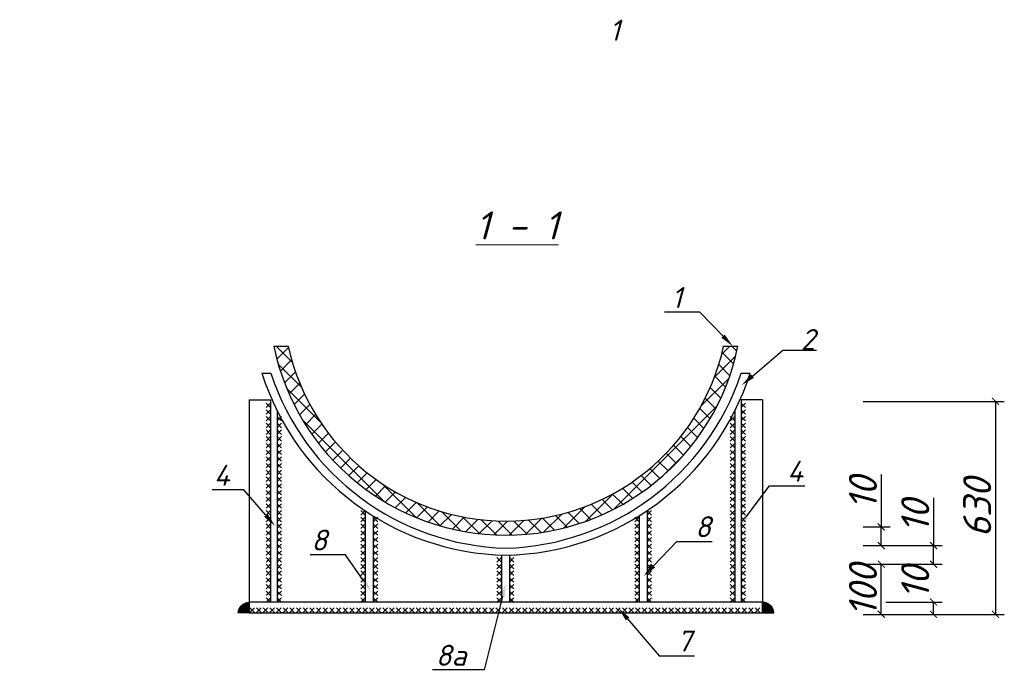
# Model space of a CAD drawing. Header units: millimetres. Extents: x 12962 to 32397, y -4138 to -1429.
# Tile 12 of 41: x 13546 to 13687, y -3333 to -3239. Entities that reach past the tile are written whole.
import ezdxf
from ezdxf import colors
from ezdxf.entities.mleader import LeaderData, LeaderLine
from ezdxf.enums import TextEntityAlignment as Align
from ezdxf.math import Vec2, Vec3

# ---------------------------------------------------------------- set-up
doc = ezdxf.new("R2010")
doc.units = ezdxf.units.MM
for name, color, linetype in [('1', 7, 'Continuous'), ('KIK-0-HSL-HTC', 7, 'Continuous'), ('KOLOD', 250, 'Continuous'), ('ЛИНИИ(та)', 3, 'Continuous'), ('РУССКИЙ', 2, 'Continuous')]:
    doc.layers.add(name, color=color, linetype=linetype)
doc.layers.add('1_В1', color=160, linetype='Continuous', lineweight=100)
doc.styles.add('ISOCPEUR', font='isocpeui.ttf')
doc.styles.add('НВК_Ш_(3)_И', font='isocpeui.ttf', dxfattribs={"height": 3})
doc.styles.add('НВК_Ш_(4)_И', font='isocpeui.ttf', dxfattribs={"height": 4})
doc.styles.add('Шрифт Р2', font='isocpeui.ttf', dxfattribs={"height": 2})
doc.dimstyles.new('ISOCPEUR ш2', dxfattribs={"dimtxt": 2, "dimasz": 1, "dimexe": 1.25, "dimexo": 0.625, "dimtad": 1, "dimlfac": 0.5, "dimtxsty": 'Шрифт Р2', "dimblk": 'ARCHTICK', "dimcen": 2.5, "dimadec": 0, "dimazin": 0, "dimtfac": 1, "dimtmove": 0, "dimatfit": 3, "dimfxl": 1, "dimarcsym": 0})
pattern_1 = [(45, (3382.37889, -249.55078), (-0.0745361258, 0.0745361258), [])]

# ---------------------------------------------------------------- blocks, each defined once
blk = doc.blocks.new('_ArchTick')
at = {"color": 0, "linetype": 'ByBlock', "const_width": 0.15}
blk.add_lwpolyline([(-0.5, -0.5), (0.5, 0.5)], dxfattribs=at)
blk = doc.blocks.new('*D1741')
at = {"layer": 'Defpoints', "color": 0, "lineweight": 25, "transparency": 16777216}
for p in [(13666.02, -3293.93), (13666.02, -3324.38), (13685.54, -3324.38)]:
    blk.add_point(p, dxfattribs=at)
at = {"layer": 'KOLOD', "color": 154, "lineweight": -2, "transparency": 16777216}
for p, q in [((13666.65, -3293.93), (13686.79, -3293.93)), ((13685.54, -3293.93), (13685.54, -3324.38)), ((13666.65, -3324.38), (13686.79, -3324.38))]:
    blk.add_line(p, q, dxfattribs=at)
for p, rotation in [((13685.54, -3293.93), 90), ((13685.54, -3324.38), 270)]:
    blk.add_blockref('_ArchTick', p, dxfattribs=dict(at, rotation=rotation))
at = {"layer": 'KOLOD', "color": 154, "lineweight": 0, "transparency": 16777216, "insert": (13682.92, -3309.15), "char_height": 4, "attachment_point": 5, "rotation": 90, "style": 'НВК_Ш_(4)_И'}
blk.add_mtext('630', dxfattribs=at)
blk = doc.blocks.new('*D1742')
at = {"layer": 'Defpoints', "color": 0, "lineweight": 25, "transparency": 16777216}
for p in [(13666.02, -3317.21), (13669.22, -3317.21), (13666.02, -3324.38)]:
    blk.add_point(p, dxfattribs=at)
at = {"layer": 'KOLOD', "color": 154, "lineweight": -2, "transparency": 16777216}
for p, q in [((13666.65, -3317.21), (13670.47, -3317.21)), ((13669.22, -3324.38), (13669.22, -3317.21)), ((13666.65, -3324.38), (13670.47, -3324.38))]:
    blk.add_line(p, q, dxfattribs=at)
for p, rotation in [((13669.22, -3317.21), 90), ((13669.22, -3324.38), 270)]:
    blk.add_blockref('_ArchTick', p, dxfattribs=dict(at, rotation=rotation))
at = {"layer": 'KOLOD', "color": 154, "lineweight": 0, "transparency": 16777216, "insert": (13666.6, -3320.96), "char_height": 4, "attachment_point": 5, "rotation": 90, "style": 'НВК_Ш_(4)_И'}
blk.add_mtext('100', dxfattribs=at)
blk = doc.blocks.new('*D1743')
at = {"layer": 'Defpoints', "color": 0, "lineweight": 25, "transparency": 16777216}
for p in [(13666.02, -3314.54), (13676.69, -3314.54), (13666.02, -3317.21)]:
    blk.add_point(p, dxfattribs=at)
at = {"layer": 'KOLOD', "color": 154, "lineweight": -2, "transparency": 16777216}
for p, q in [((13676.69, -3307.71), (13676.69, -3314.54)), ((13666.65, -3314.54), (13677.94, -3314.54)), ((13676.69, -3317.21), (13676.69, -3314.54)), ((13666.65, -3317.21), (13677.94, -3317.21))]:
    blk.add_line(p, q, dxfattribs=at)
for p, rotation in [((13676.69, -3314.54), 90), ((13676.69, -3317.21), 270)]:
    blk.add_blockref('_ArchTick', p, dxfattribs=dict(at, rotation=rotation))
at = {"layer": 'KOLOD', "color": 154, "lineweight": 0, "transparency": 16777216, "insert": (13674.07, -3310.35), "char_height": 4, "attachment_point": 5, "rotation": 90, "style": 'НВК_Ш_(4)_И'}
blk.add_mtext('10', dxfattribs=at)
blk = doc.blocks.new('*D1744')
at = {"layer": 'Defpoints', "color": 0, "lineweight": 25, "transparency": 16777216}
for p in [(13666.02, -3311.88), (13669.22, -3311.88), (13666.02, -3314.56)]:
    blk.add_point(p, dxfattribs=at)
at = {"layer": 'KOLOD', "color": 154, "lineweight": -2, "transparency": 16777216}
for p, q in [((13669.22, -3304.4), (13669.22, -3311.88)), ((13666.65, -3311.88), (13670.47, -3311.88)), ((13669.22, -3314.56), (13669.22, -3311.88)), ((13666.65, -3314.56), (13670.47, -3314.56))]:
    blk.add_line(p, q, dxfattribs=at)
for p, rotation in [((13669.22, -3311.88), 90), ((13669.22, -3314.56), 270)]:
    blk.add_blockref('_ArchTick', p, dxfattribs=dict(at, rotation=rotation))
at = {"layer": 'KOLOD', "color": 154, "lineweight": 0, "transparency": 16777216, "insert": (13666.6, -3307.04), "char_height": 4, "attachment_point": 5, "rotation": 90, "style": 'НВК_Ш_(4)_И'}
blk.add_mtext('10', dxfattribs=at)
blk = doc.blocks.new('*D1748')
at = {"layer": 'Defpoints', "color": 0, "lineweight": 25, "transparency": 16777216}
for p in [(13669.22, -3322.62), (13676.69, -3322.62), (13666.02, -3324.38)]:
    blk.add_point(p, dxfattribs=at)
at = {"layer": 'KOLOD', "color": 154, "lineweight": -2, "transparency": 16777216}
for p, q in [((13669.85, -3322.62), (13677.94, -3322.62)), ((13676.69, -3324.38), (13676.69, -3322.62)), ((13666.65, -3324.38), (13677.94, -3324.38))]:
    blk.add_line(p, q, dxfattribs=at)
for p, rotation in [((13676.69, -3322.62), 90), ((13676.69, -3324.38), 270)]:
    blk.add_blockref('_ArchTick', p, dxfattribs=dict(at, rotation=rotation))
at = {"layer": 'KOLOD', "color": 154, "lineweight": 0, "transparency": 16777216, "insert": (13674.07, -3319.84), "char_height": 4, "attachment_point": 5, "rotation": 90, "style": 'НВК_Ш_(4)_И'}
blk.add_mtext('10', dxfattribs=at)
blk = doc.blocks.new('*U1588')
at = {"layer": '1', "color": 250, "lineweight": 25}
for points in [[(-0.32, -0.32), (0.32, 0.32)], [(0.32, -0.32), (-0.32, 0.32)]]:
    blk.add_lwpolyline(points, dxfattribs=at)
blk = doc.blocks.new('*U1589')
at = {"layer": '1', "color": 0, "linetype": 'ByBlock', "lineweight": -2, "transparency": 16777216}
for p in [(0, 0), (0.96, 0), (1.92, 0), (2.88, 0), (3.84, 0), (4.8, 0), (5.76, 0), (6.72, 0), (7.68, 0), (8.64, 0), (9.6, 0), (10.56, 0), (11.52, 0), (12.48, 0), (13.44, 0), (14.4, 0), (15.36, 0), (16.32, 0), (17.28, 0), (18.24, 0), (19.2, 0), (20.16, 0), (21.12, 0), (22.08, 0), (23.04, 0), (24, 0), (24.96, 0), (25.92, 0)]:
    blk.add_blockref('*U1588', p, dxfattribs=at)
blk = doc.blocks.new('*U1586')
at = {"layer": '1', "color": 250, "lineweight": 25}
for points in [[(-0.32, -0.32), (0.32, 0.32)], [(0.32, -0.32), (-0.32, 0.32)]]:
    blk.add_lwpolyline(points, dxfattribs=at)
blk = doc.blocks.new('*U1587')
at = {"layer": '1', "color": 0, "linetype": 'ByBlock', "lineweight": -2, "transparency": 16777216}
for p in [(0, 0), (0.96, 0), (1.92, 0), (2.88, 0), (3.84, 0), (4.8, 0), (5.76, 0), (6.72, 0), (7.68, 0), (8.64, 0), (9.6, 0), (10.56, 0), (11.52, 0), (12.48, 0), (13.44, 0), (14.4, 0), (15.36, 0), (16.32, 0), (17.28, 0), (18.24, 0), (19.2, 0), (20.16, 0), (21.12, 0), (22.08, 0), (23.04, 0), (24, 0), (24.96, 0), (25.92, 0), (26.88, 0), (27.84, 0)]:
    blk.add_blockref('*U1586', p, dxfattribs=at)
blk = doc.blocks.new('*U1582')
at = {"layer": '1', "color": 250, "lineweight": 25}
for points in [[(-0.32, -0.32), (0.32, 0.32)], [(0.32, -0.32), (-0.32, 0.32)]]:
    blk.add_lwpolyline(points, dxfattribs=at)
blk = doc.blocks.new('*U1583')
at = {"layer": '1', "color": 0, "linetype": 'ByBlock', "lineweight": -2, "transparency": 16777216}
for p in [(0, 0), (0.96, 0), (1.92, 0), (2.88, 0), (3.84, 0), (4.8, 0), (5.76, 0), (6.72, 0), (7.68, 0), (8.64, 0), (9.6, 0), (10.56, 0), (11.52, 0)]:
    blk.add_blockref('*U1582', p, dxfattribs=at)
blk = doc.blocks.new('*U1580')
at = {"layer": '1', "color": 250, "lineweight": 25}
for points in [[(-0.32, -0.32), (0.32, 0.32)], [(0.32, -0.32), (-0.32, 0.32)]]:
    blk.add_lwpolyline(points, dxfattribs=at)
blk = doc.blocks.new('*U1581')
at = {"layer": '1', "color": 0, "linetype": 'ByBlock', "lineweight": -2, "transparency": 16777216}
for p in [(0, 0), (0.96, 0), (1.92, 0), (2.88, 0), (3.84, 0), (4.8, 0), (5.76, 0), (6.72, 0), (7.68, 0), (8.64, 0), (9.6, 0), (10.56, 0), (11.52, 0), (12.48, 0)]:
    blk.add_blockref('*U1580', p, dxfattribs=at)
blk = doc.blocks.new('*U1578')
at = {"layer": '1', "color": 250, "lineweight": 25}
for points in [[(-0.32, -0.32), (0.32, 0.32)], [(0.32, -0.32), (-0.32, 0.32)]]:
    blk.add_lwpolyline(points, dxfattribs=at)
blk = doc.blocks.new('*U1579')
at = {"layer": '1', "color": 0, "linetype": 'ByBlock', "lineweight": -2, "transparency": 16777216}
for p in [(0, 0), (0.96, 0), (1.92, 0), (2.88, 0), (3.84, 0), (4.8, 0), (5.76, 0)]:
    blk.add_blockref('*U1578', p, dxfattribs=at)
blk = doc.blocks.new('*U1584')
at = {"layer": '1', "color": 250, "lineweight": 25}
for points in [[(-0.32, -0.32), (0.32, 0.32)], [(0.32, -0.32), (-0.32, 0.32)]]:
    blk.add_lwpolyline(points, dxfattribs=at)
blk = doc.blocks.new('*U1585')
at = {"layer": '1', "color": 0, "linetype": 'ByBlock', "lineweight": -2, "transparency": 16777216}
for p in [(0, 0), (0.95, 0), (1.9, 0), (2.85, 0), (3.8, 0), (4.75, 0), (5.7, 0), (6.65, 0), (7.6, 0), (8.55, 0), (9.5, 0), (10.45, 0), (11.4, 0), (12.35, 0), (13.3, 0), (14.25, 0), (15.2, 0), (16.15, 0), (17.1, 0), (18.05, 0), (19, 0), (19.95, 0), (20.9, 0), (21.85, 0), (22.8, 0), (23.75, 0), (24.7, 0), (25.65, 0), (26.6, 0), (27.55, 0), (28.5, 0), (29.45, 0), (30.4, 0), (31.35, 0), (32.3, 0), (33.25, 0), (34.2, 0), (35.15, 0), (36.1, 0), (37.05, 0), (38, 0), (38.95, 0), (39.9, 0), (40.85, 0), (41.8, 0), (42.75, 0), (43.7, 0), (44.65, 0), (45.6, 0), (46.55, 0), (47.5, 0), (48.45, 0), (49.4, 0), (50.35, 0), (51.3, 0), (52.25, 0), (53.2, 0), (54.15, 0), (55.1, 0), (56.05, 0), (57, 0), (57.95, 0), (58.9, 0), (59.85, 0), (60.8, 0), (61.75, 0), (62.7, 0), (63.65, 0), (64.6, 0), (65.55, 0), (66.5, 0), (67.45, 0), (68.4, 0), (69.35, 0), (70.3, 0), (71.25, 0), (72.2, 0)]:
    blk.add_blockref('*U1584', p, dxfattribs=at)
blk = doc.blocks.new('*U1572')
at = {"layer": '1', "color": 250, "lineweight": 25}
for points in [[(-0.32, -0.32), (0.32, 0.32)], [(0.32, -0.32), (-0.32, 0.32)]]:
    blk.add_lwpolyline(points, dxfattribs=at)
blk = doc.blocks.new('*U1573')
at = {"layer": '1', "color": 0, "linetype": 'ByBlock', "lineweight": -2, "transparency": 16777216}
for p in [(0, 0), (0.96, 0), (1.92, 0), (2.88, 0), (3.84, 0), (4.8, 0), (5.76, 0)]:
    blk.add_blockref('*U1572', p, dxfattribs=at)
blk = doc.blocks.new('*U1576')
at = {"layer": '1', "color": 250, "lineweight": 25}
for points in [[(-0.32, -0.32), (0.32, 0.32)], [(0.32, -0.32), (-0.32, 0.32)]]:
    blk.add_lwpolyline(points, dxfattribs=at)
blk = doc.blocks.new('*U1577')
at = {"layer": '1', "color": 0, "linetype": 'ByBlock', "lineweight": -2, "transparency": 16777216}
for p in [(0, 0), (0.96, 0), (1.92, 0), (2.88, 0), (3.84, 0), (4.8, 0), (5.76, 0), (6.72, 0), (7.68, 0), (8.64, 0), (9.6, 0), (10.56, 0), (11.52, 0)]:
    blk.add_blockref('*U1576', p, dxfattribs=at)
blk = doc.blocks.new('*U1574')
at = {"layer": '1', "color": 250, "lineweight": 25}
for points in [[(-0.32, -0.32), (0.32, 0.32)], [(0.32, -0.32), (-0.32, 0.32)]]:
    blk.add_lwpolyline(points, dxfattribs=at)
blk = doc.blocks.new('*U1575')
at = {"layer": '1', "color": 0, "linetype": 'ByBlock', "lineweight": -2, "transparency": 16777216}
for p in [(0, 0), (0.96, 0), (1.92, 0), (2.88, 0), (3.84, 0), (4.8, 0), (5.76, 0), (6.72, 0), (7.68, 0), (8.64, 0), (9.6, 0), (10.56, 0), (11.52, 0), (12.48, 0)]:
    blk.add_blockref('*U1574', p, dxfattribs=at)
blk = doc.blocks.new('*U1653')
at = {"layer": '1', "color": 250, "lineweight": 25}
for points in [[(-0.32, -0.32), (0.32, 0.32)], [(0.32, -0.32), (-0.32, 0.32)]]:
    blk.add_lwpolyline(points, dxfattribs=at)
blk = doc.blocks.new('*U1634')
at = {"layer": '1', "color": 0, "linetype": 'ByBlock', "lineweight": -2, "transparency": 16777216}
for p in [(0, 0), (0.96, 0), (1.92, 0), (2.88, 0), (3.84, 0), (4.8, 0), (5.76, 0), (6.72, 0), (7.68, 0), (8.64, 0), (9.6, 0), (10.56, 0), (11.52, 0), (12.48, 0), (13.44, 0), (14.4, 0), (15.36, 0), (16.32, 0), (17.28, 0), (18.24, 0), (19.2, 0), (20.16, 0), (21.12, 0), (22.08, 0), (23.04, 0), (24, 0), (24.96, 0), (25.92, 0), (26.88, 0), (27.84, 0)]:
    blk.add_blockref('*U1653', p, dxfattribs=at)
blk = doc.blocks.new('*U1684')
at = {"layer": '1', "color": 250, "lineweight": 25}
for points in [[(-0.32, -0.32), (0.32, 0.32)], [(0.32, -0.32), (-0.32, 0.32)]]:
    blk.add_lwpolyline(points, dxfattribs=at)
blk = doc.blocks.new('*U1685')
at = {"layer": '1', "color": 0, "linetype": 'ByBlock', "lineweight": -2, "transparency": 16777216}
for p in [(0, 0), (0.96, 0), (1.92, 0), (2.88, 0), (3.84, 0), (4.8, 0), (5.76, 0), (6.72, 0), (7.68, 0), (8.64, 0), (9.6, 0), (10.56, 0), (11.52, 0), (12.48, 0), (13.44, 0), (14.4, 0), (15.36, 0), (16.32, 0), (17.28, 0), (18.24, 0), (19.2, 0), (20.16, 0), (21.12, 0), (22.08, 0), (23.04, 0), (24, 0), (24.96, 0), (25.92, 0)]:
    blk.add_blockref('*U1684', p, dxfattribs=at)

msp = doc.modelspace()

# ---------------------------------------------------------------- hatches: boundary and pattern name
at = {"lineweight": 0}
h = msp.add_hatch(dxfattribs=at)
h.set_pattern_fill('ANSI37', color=256, scale=0.5, style=0)
h.set_pattern_definition([(45, (3412.4642, -459.3612), (-1.12253202, 1.12253202), []), (135, (3412.4642, -459.3612), (-1.12253202, -1.12253202), [])])
h.paths.add_polyline_path([(13584.485, -3286.049), (13582.44, -3286.049, 0.3557627), (13615.592, -3313.056), (13615.592, -3311.056, -0.3521107)])
h.paths.add_polyline_path([(13615.592, -3311.056), (13615.592, -3313.056, 0.3557627), (13648.745, -3286.049), (13646.7, -3286.049, -0.3521107)])
at = {"layer": 'KIK-0-HSL-HTC', "lineweight": 0}
h = msp.add_hatch(dxfattribs=at)
h.set_pattern_fill('ANSI31', scale=0.0332)
h.set_pattern_definition(pattern_1)
h.paths.add_polyline_path([(13578.926, -3322.658, 0.3983919), (13577.319, -3324.18), (13578.926, -3324.18)])
h = msp.add_hatch(dxfattribs=at)
h.set_pattern_fill('ANSI31', scale=0.0332)
h.set_pattern_definition(pattern_1)
h.paths.add_polyline_path([(13652.259, -3324.18), (13653.866, -3324.18, 0.3983919), (13652.259, -3322.658)])

# ---------------------------------------------------------------- linework, layer by layer
at = {"lineweight": 30, "ltscale": 0.05}
for p, q in [((13582.44, -3286.049), (13584.485, -3286.049)), ((13646.7, -3286.049), (13648.745, -3286.049)), ((13580.739, -3289.904), (13581.994, -3289.904)), ((13649.191, -3289.904), (13650.481, -3289.904)), ((13578.926, -3293.726), (13578.926, -3322.658)), ((13578.926, -3293.726), (13581.982, -3293.726)), ((13581.982, -3293.726), (13581.982, -3322.658)), ((13652.259, -3293.726), (13649.203, -3293.726)), ((13649.203, -3293.726), (13649.203, -3322.658)), ((13652.259, -3293.726), (13652.259, -3322.658)), ((13582.909, -3295.269), (13582.909, -3322.658)), ((13648.275, -3295.269), (13648.275, -3322.658)), ((13595.508, -3309.601), (13595.508, -3322.658)), ((13635.764, -3309.566), (13635.764, -3322.658)), ((13596.638, -3310.329), (13596.638, -3322.658)), ((13634.634, -3310.296), (13634.634, -3322.658)), ((13614.955, -3315.892), (13614.955, -3322.658)), ((13616.084, -3315.898), (13616.084, -3322.643))]:
    msp.add_line(p, q, dxfattribs=at)
for points in [[(13578.926, -3322.658), (13578.926, -3324.18), (13577.319, -3324.18, -0.3983919)], [(13652.259, -3322.658), (13652.259, -3324.18), (13653.866, -3324.18, 0.3983919)]]:
    msp.add_lwpolyline(points, format="xyb", close=True, dxfattribs=at)
msp.add_lwpolyline([(13652.259, -3322.658), (13578.926, -3322.658), (13578.926, -3324.18), (13652.259, -3324.18)], close=True, dxfattribs=at)
for centre, start, end in [((13616.263, -3278.652), 197.57554, 268.99599), ((13614.957, -3278.652), 271.00401, 342.42446)]:
    msp.add_arc(centre, 37.263, start, end, dxfattribs=at)
at = {"layer": 'ЛИНИИ(та)', "color": 0, "lineweight": 30, "ltscale": 0.05}
for centre, radius, start, end in [((13615.592, -3279.204), 33.852, 191.66536, 348.33464), ((13615.592, -3279.204), 31.852, 192.40914, 347.59086), ((13616.637, -3278.453), 36.487, 198.29203, 268.35976), ((13614.548, -3278.453), 36.487, 271.64024, 341.70797)]:
    msp.add_arc(centre, radius, start, end, dxfattribs=at)

# ---------------------------------------------------------------- block references
at = {"layer": '1', "color": 250, "lineweight": 0, "rotation": 90.00000000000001}
for name, p in [('*U1587', (13581.661, -3322.337)), ('*U1589', (13583.231, -3322.337)), ('*U1685', (13647.954, -3322.337)), ('*U1581', (13595.187, -3322.337)), ('*U1583', (13596.959, -3322.337)), ('*U1579', (13614.634, -3322.337)), ('*U1573', (13616.405, -3322.337))]:
    msp.add_blockref(name, p, dxfattribs=at)
at = {"layer": '1', "color": 250, "lineweight": 0, "xscale": -1, "rotation": 270}
for name, p in [('*U1634', (13649.524, -3322.337)), ('*U1575', (13636.085, -3322.337)), ('*U1577', (13634.313, -3322.337))]:
    msp.add_blockref(name, p, dxfattribs=at)
at = {"layer": '1', "color": 250, "lineweight": 0}
msp.add_blockref('*U1585', (13579.345, -3323.793), dxfattribs=at)

# ---------------------------------------------------------------- texts
at = {"layer": 'РУССКИЙ', "color": 154, "lineweight": 0, "style": 'НВК_Ш_(4)_И'}
msp.add_text('1', height=3, dxfattribs=at).set_placement((13631.888, -3242.359), align=Align.RIGHT)
at = {"layer": 'РУССКИЙ', "color": 154, "lineweight": 0, "insert": (13592.681, -3266.773), "char_height": 4, "attachment_point": 1, "style": 'ISOCPEUR'}
msp.add_mtext_dynamic_manual_height_columns('\\pi18.61574;{\\L1 - 1}', width=48.62239, gutter_width=0.125, heights=[0], dxfattribs=at)

# ---------------------------------------------------------------- dimensions: what is measured, and where the dimension line sits
at = {"layer": 'KOLOD', "color": 154, "lineweight": 0}
dim = msp.add_linear_dim(base=(13685.545, -3324.379), p1=(13666.02, -3293.927), p2=(13666.02, -3324.379), angle=90, text='630', dimstyle='ISOCPEUR ш2', override={"dimtxt": 4, "dimtxsty": 'НВК_Ш_(4)_И', "dimclrd": 154, "dimclre": 154, "dimclrt": 154, "dimtmove": 1}, dxfattribs=at)
dim.commit()
dim.dimension.update_dxf_attribs({"geometry": '*D1741', "text_midpoint": (13682.92, -3309.153)})
for base, p1, p2, text, picture, middle in [((13669.221, -3311.881), (13666.02, -3314.557), (13666.02, -3311.881), '10', '*D1744', (13669.221, -3307.037)), ((13676.694, -3314.536), (13666.02, -3317.212), (13666.02, -3314.536), '10', '*D1743', (13676.694, -3310.346)), ((13669.221, -3317.212), (13666.02, -3324.379), (13666.02, -3317.212), '100', '*D1742', (13669.221, -3320.959)), ((13676.694, -3322.617), (13666.02, -3324.379), (13669.221, -3322.617), '10', '*D1748', (13676.694, -3319.837))]:
    dim = msp.add_linear_dim(base=base, p1=p1, p2=p2, angle=90, text=text, dimstyle='ISOCPEUR ш2', override={"dimtxt": 4, "dimtxsty": 'НВК_Ш_(4)_И', "dimclrd": 154, "dimclre": 154, "dimclrt": 154, "dimtmove": 1}, dxfattribs=at)
    dim.commit()
    dim.dimension.update_dxf_attribs({"geometry": picture, "text_midpoint": middle, "dimtype": 160})

# ---------------------------------------------------------------- leaders
at = {"layer": '1_В1', "color": 154, "lineweight": 0}
ml = msp.add_multileader_mtext('Standard', dxfattribs=at)
ml.set_content('{\\C154;1}', color=176, style='НВК_Ш_(3)_И')
ml.set_leader_properties(color=154)
ml.build(insert=Vec2(0, 0))
ml.multileader.update_dxf_attribs({"text_left_attachment_type": 6, "text_right_attachment_type": 6, "dogleg_length": 0.749, "arrow_head_size": 2})
ctx = ml.context
ctx.base_point, ctx.char_height, ctx.arrow_head_size, ctx.plane_origin = Vec3(13637.457, -3281.187), 3, 2, Vec3(13728.965, -3268.896)
ctx.left_attachment, ctx.right_attachment, ctx.text_align_type = 6, 6, 1
notes = []
notes.append((ctx, [(0, (1, 1, 0), (13643.294, -3281.187), (-1, 0), 0.749, [(1, [(13648.012, -3286.049)], 0, [])])]))
ctx.mtext.insert, ctx.mtext.width, ctx.mtext.defined_height, ctx.mtext.alignment, ctx.mtext.flow_direction = Vec3(13640.001, -3277.587), 2.91974, 2.984, 2, 5
ml = msp.add_multileader_mtext('Standard', dxfattribs=at)
ml.set_content('{\\C154;2\\P }', color=176, style='НВК_Ш_(3)_И')
ml.set_leader_properties(color=154)
ml.build(insert=Vec2(0, 0))
ml.multileader.update_dxf_attribs({"text_left_attachment_type": 6, "text_right_attachment_type": 6, "dogleg_length": 0.5, "arrow_head_size": 2})
ctx = ml.context
ctx.base_point, ctx.char_height, ctx.arrow_head_size, ctx.plane_origin = Vec3(13655.676, -3286.592), 3, 2, Vec3(13568.33, -3272.405)
ctx.left_attachment, ctx.right_attachment, ctx.text_align_type = 6, 6, 1
notes.append((ctx, [(0, (1, 1, 0), (13655.176, -3286.592), (1, 0), 0.5, [(1, [(13649.283, -3291.622)], 0, [])])]))
ctx.mtext.insert, ctx.mtext.width, ctx.mtext.defined_height, ctx.mtext.alignment, ctx.mtext.flow_direction = Vec3(13658.741, -3283.592), 2.91974, 2.984, 2, 5
ml = msp.add_multileader_mtext('Standard', dxfattribs=at)
ml.set_content('{\\C154;4}', color=176, style='НВК_Ш_(3)_И')
ml.set_leader_properties(color=154)
ml.build(insert=Vec2(0, 0))
ml.multileader.update_dxf_attribs({"text_left_attachment_type": 6, "text_right_attachment_type": 6, "dogleg_length": 0.749, "arrow_head_size": 2})
ctx = ml.context
ctx.base_point, ctx.char_height, ctx.arrow_head_size, ctx.plane_origin = Vec3(13653.982, -3306.02), 3, 2, Vec3(13577.519, -3291.2)
ctx.left_attachment, ctx.right_attachment, ctx.text_align_type = 6, 6, 1
notes.append((ctx, [(0, (1, 1, 0), (13653.234, -3306.02), (1, 0), 0.749, [(1, [(13648.721, -3312.058)], 0, [])])]))
ctx.mtext.insert, ctx.mtext.width, ctx.mtext.defined_height, ctx.mtext.alignment, ctx.mtext.flow_direction = Vec3(13656.908, -3302.42), 2.91974, 2.984, 2, 5
ml = msp.add_multileader_mtext('Standard', dxfattribs=at)
ml.set_content('{\\C154;4}', color=176, style='НВК_Ш_(3)_И')
ml.set_leader_properties(color=154)
ml.build(insert=Vec2(0, 0))
ml.multileader.update_dxf_attribs({"text_left_attachment_type": 6, "text_right_attachment_type": 6, "dogleg_length": 0.749, "arrow_head_size": 2})
ctx = ml.context
ctx.base_point, ctx.char_height, ctx.arrow_head_size, ctx.plane_origin = Vec3(13572.061, -3306.596), 3, 2, Vec3(13501.657, -3294.574)
ctx.left_attachment, ctx.right_attachment, ctx.text_align_type = 6, 6, 1
notes.append((ctx, [(1, (1, 1, 0), (13578.133, -3306.596), (-1, 0), 0.219, [(1, [(13582.611, -3311.727)], 0, [])])]))
ctx.mtext.insert, ctx.mtext.width, ctx.mtext.alignment, ctx.mtext.flow_direction = Vec3(13574.987, -3302.996), 57.71476, 2, 5
ml = msp.add_multileader_mtext('Standard', dxfattribs=at)
ml.set_content('{\\C154;8}', color=176, style='НВК_Ш_(3)_И')
ml.set_leader_properties(color=154)
ml.build(insert=Vec2(0, 0))
ml.multileader.update_dxf_attribs({"text_left_attachment_type": 6, "text_right_attachment_type": 6, "dogleg_length": 0.749, "arrow_head_size": 2})
ctx = ml.context
ctx.base_point, ctx.char_height, ctx.arrow_head_size, ctx.plane_origin = Vec3(13640.757, -3313.948), 3, 2, Vec3(13554.337, -3301.739)
ctx.left_attachment, ctx.right_attachment, ctx.text_align_type = 6, 6, 1
notes.append((ctx, [(0, (1, 1, 0), (13640.008, -3313.948), (1, 0), 0.749, [(1, [(13635.291, -3318.892)], 0, [])])]))
ctx.mtext.insert, ctx.mtext.width, ctx.mtext.alignment, ctx.mtext.flow_direction = Vec3(13643.754, -3310.348), 57.71476, 2, 5
ml = msp.add_multileader_mtext('Standard', dxfattribs=at)
ml.set_content('{\\C154;8}', color=176, style='НВК_Ш_(3)_И')
ml.set_leader_properties(color=154)
ml.build(insert=Vec2(0, 0))
ml.multileader.update_dxf_attribs({"text_left_attachment_type": 6, "text_right_attachment_type": 6, "dogleg_length": 0.749, "arrow_head_size": 2})
ctx = ml.context
ctx.base_point, ctx.char_height, ctx.arrow_head_size, ctx.plane_origin = Vec3(13585.928, -3315.859), 3, 2, Vec3(13515.381, -3303.961)
ctx.left_attachment, ctx.right_attachment, ctx.text_align_type = 6, 6, 1
notes.append((ctx, [(1, (1, 1, 0), (13592.673, -3315.859), (-1, 0), 0.749, [(1, [(13596.334, -3321.114)], 0, [])])]))
ctx.mtext.insert, ctx.mtext.width, ctx.mtext.alignment, ctx.mtext.flow_direction = Vec3(13588.926, -3312.259), 57.71476, 2, 5
ml = msp.add_multileader_mtext('Standard', dxfattribs=at)
ml.set_content('{\\C154;8a}', color=176, style='НВК_Ш_(3)_И')
ml.set_leader_properties(color=154)
ml.build(insert=Vec2(0, 0))
ml.multileader.update_dxf_attribs({"text_left_attachment_type": 6, "text_right_attachment_type": 6, "dogleg_length": 0.749, "arrow_head_size": 2})
ctx = ml.context
ctx.base_point, ctx.char_height, ctx.arrow_head_size, ctx.plane_origin = Vec3(13603.773, -3332.332), 3, 2, Vec3(13534.07, -3302.75)
ctx.left_attachment, ctx.right_attachment, ctx.text_align_type = 6, 6, 1
notes.append((ctx, [(1, (1, 1, 0), (13612.488, -3332.332), (-1, 0), 0.749, [(1, [(13615.576, -3319.903)], 0, [])])]))
ctx.mtext.insert, ctx.mtext.width, ctx.mtext.alignment, ctx.mtext.flow_direction = Vec3(13607.756, -3328.732), 57.71476, 2, 5
ml = msp.add_multileader_mtext('Standard', dxfattribs=at)
ml.set_content('{\\C154;7}', color=176, style='НВК_Ш_(3)_И')
ml.set_leader_properties(color=154)
ml.build(insert=Vec2(0, 0))
ml.multileader.update_dxf_attribs({"text_left_attachment_type": 6, "text_right_attachment_type": 6, "dogleg_length": 0.749, "arrow_head_size": 2})
ctx = ml.context
ctx.base_point, ctx.char_height, ctx.arrow_head_size, ctx.plane_origin = Vec3(13638.246, -3330.305), 3, 2, Vec3(13561.674, -3344.155)
ctx.left_attachment, ctx.right_attachment, ctx.text_align_type = 6, 6, 1
notes.append((ctx, [(0, (1, 1, 0), (13637.497, -3330.305), (1, 0), 0.749, [(1, [(13631.681, -3323.506)], 0, [])])]))
ctx.mtext.insert, ctx.mtext.width, ctx.mtext.defined_height, ctx.mtext.alignment, ctx.mtext.flow_direction = Vec3(13641.073, -3326.705), 2.91974, 2.984, 2, 5
for ctx, leaders in notes:
    for number, flags, end, landing, length, lines in leaders:
        leader = LeaderData()
        leader.index, (leader.has_last_leader_line, leader.has_dogleg_vector, leader.attachment_direction) = number, flags
        leader.last_leader_point, leader.dogleg_vector, leader.dogleg_length = Vec3(end), Vec3(landing), length
        for number, points, colour, breaks in lines:
            line = LeaderLine()
            line.index, line.vertices, line.color, line.breaks = number, Vec3.list(points), colors.encode_raw_color(colour), breaks
            leader.lines.append(line)
        ctx.leaders.append(leader)

doc.saveas('drawing.dxf')
